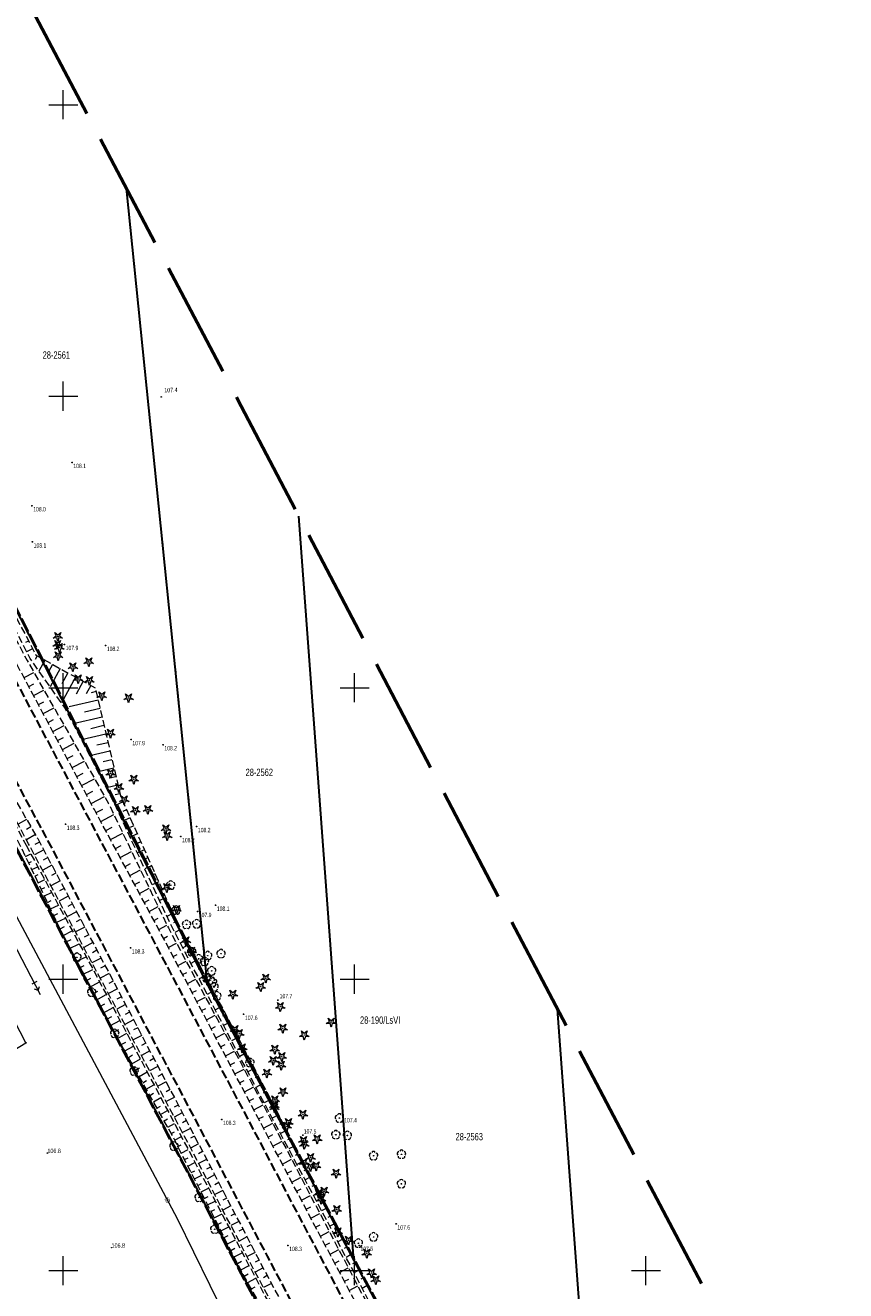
# Model space of a CAD drawing. Header units: metres. Extents: x 7529521 to 7531797, y 5723878 to 5728074.
# Tile 79 of 90: x 7529893 to 7530034, y 5727347 to 5727564. Entities that reach past the tile are written whole.
import ezdxf
from ezdxf.enums import TextEntityAlignment as Align

# ---------------------------------------------------------------- set-up
doc = ezdxf.new("R2010")
doc.units = ezdxf.units.M
for name, pattern in [('11', [3, 2.5, -0.5]), ('4_SUPE_01', [0]), ('4_SUPT_01', [0]), ('GDE', [0]), ('GUK', [2, 1.5, -0.5]), ('GUZ', [1, 0.5, -0.5]), ('L_0_05', [1.75, 1.25, -0.5]), ('L_0_06', [2, 1.5, -0.5]), ('L_0_09', [2.5, 2, -0.5])]:
    doc.linetypes.add(name, pattern=pattern)
doc.layers.get('0').update_dxf_attribs({"color": 252})
for name, color, linetype, lineweight in [('Dzialki', 80, 'GDE', 30), ('jezdnia', 252, 'L_0_06', 18), ('k', 252, 'Continuous', 18), ('Kontury', 252, 'GUK', 18), ('MPZP', 130, '11', 40), ('Numery_dzialek', 80, 'Continuous', 30), ('Numery_konturow', 252, 'Continuous', 13), ('OBOP_T_1', 74, 'Continuous', 18), ('RTPW_T_0', 252, 'Continuous', 15), ('skarpa nieumocniona', 252, 'L_0_05', 18), ('SUPE_L_1', 240, '4_SUPE_01', 18), ('SUPT_E_T_0', 30, 'Continuous', 15), ('SUPT_L_0', 30, '4_SUPT_01', 18), ('SUTE_T_0', 240, 'Continuous', 18), ('Uzytki', 252, 'GUZ', 18), ('wysokosci_naturalne', 7, 'Continuous', 18)]:
    doc.layers.add(name, color=color, linetype=linetype, lineweight=lineweight)
doc.layers.add('zakres', color=7, linetype='L_0_09', lineweight=50, true_color=0xff05ff)
doc.styles.get("Standard").update_dxf_attribs({"font": 'arial.ttf'})

# ---------------------------------------------------------------- blocks, each defined once
blk = doc.blocks.new('2_OBOP02_01')
at = {"linetype": 'Continuous'}
blk.add_circle((0, 0), 0.045, dxfattribs=at)
for centre, start, end in [((-0.36, 0.12), 102.1445, 221.86), ((0, 0.38), 30.1401, 149.8599), ((0.36, 0.12), 318.14, 77.8555), ((-0.22, -0.3), 174.1482, 293.8542), ((0.22, -0.3), 246.1458, 5.8518)]:
    blk.add_arc(centre, 0.375, start, end, dxfattribs=at)
blk = doc.blocks.new('2_RTPW01')
at = {"linetype": 'Continuous'}
blk.add_circle((0, 0), 0.045, dxfattribs=at)
blk = doc.blocks.new('4_SUPS01_03')
at = {"linetype": 'Continuous'}
blk.add_circle((0, 0), 0.0625, dxfattribs=at)
blk = doc.blocks.new('OBOP01_01')
at = {"linetype": 'Continuous', "lineweight": 18}
blk.add_hatch(color=0, dxfattribs=at).paths.add_polyline_path([(0, -0.1, 1), (0, 0.1, 1)])
at = {"color": 0, "linetype": 'Continuous', "lineweight": 18, "flags": 128}
blk.add_lwpolyline([(0, -1.74), (-0.35, -0.48), (-1.65, -0.54), (-0.57, 0.18), (-1.02, 1.4), (0, 0.6), (1.02, 1.4), (0.57, 0.18), (1.65, -0.54), (0.35, -0.48), (0, -1.74)], dxfattribs=at)
at = {"color": 0, "linetype": 'Continuous', "lineweight": 18}
blk.add_circle((0, 0), 0.1, dxfattribs=at)
blk = doc.blocks.new('OBOP02_01')
at = {"linetype": 'Continuous', "lineweight": 18}
blk.add_hatch(color=0, dxfattribs=at).paths.add_polyline_path([(0, -0.1, 1), (0, 0.1, 1)])
at = {"color": 0, "linetype": 'Continuous', "lineweight": 18}
blk.add_circle((0, 0), 0.1, dxfattribs=at)
for centre, radius, start, end in [((-0.77, 0.25), 0.7, 101.6336, 222.6627), ((0, 0.8), 0.7, 29.8459, 150.1541), ((0.77, 0.25), 0.7, 317.3373, 78.3664), ((-0.46, -0.64), 0.71, 174.3693, 292.5572), ((0.46, -0.64), 0.71, 247.4428, 5.6307)]:
    blk.add_arc(centre, radius, start, end, dxfattribs=at)
blk = doc.blocks.new('RTPW01')
at = {"linetype": 'Continuous', "lineweight": 13}
blk.add_hatch(color=0, dxfattribs=at).paths.add_polyline_path([(0, -0.09, 1), (0, 0.09, 1)])
at = {"color": 0, "linetype": 'Continuous', "lineweight": 13}
blk.add_circle((0, 0), 0.0906, dxfattribs=at)

msp = doc.modelspace()

# ---------------------------------------------------------------- linework, layer by layer
at = {"layer": 'Dzialki'}
for p, q in [((7529924.75, 5727399.03), (7529910.83, 5727535.67)), ((7529949.89, 5727351.73), (7529940.44, 5727479.43)), ((7529885.83, 5727475.19), (7529924.75, 5727399.03)), ((7530026.26, 5727168.86), (7529883.55, 5727438.51)), ((7529924.75, 5727399.03), (7529949.89, 5727351.73)), ((7529994.15, 5727268.45), (7529984.8, 5727394.87)), ((7529949.89, 5727351.73), (7529994.15, 5727268.45))]:
    msp.add_line(p, q, dxfattribs=at)
at = {"layer": 'jezdnia', "color": 251, "lineweight": 30, "flags": 128}
for points in [[(7530249.74, 5726774.91), (7530238.97, 5726795.03), (7530227.73, 5726816.2), (7530211.17, 5726847.69), (7530209.64, 5726850.47), (7530207.76, 5726854.05), (7530192.02, 5726883.78), (7530183.97, 5726898.95), (7530171.46, 5726922.68), (7530157.86, 5726948.23), (7530144.92, 5726972.76), (7530131.87, 5726997.33), (7530119.38, 5727020.86), (7530101.01, 5727055.65), (7530091.95, 5727072.8), (7530088.26, 5727079.82), (7530081.04, 5727093.4), (7530069.61, 5727115.07), (7530057.57, 5727137.9), (7530044.71, 5727162.33), (7530031.59, 5727187.1), (7530018.34, 5727212.06), (7530007.67, 5727232.32), (7529994.99, 5727256.31), (7529991.76, 5727262.47), (7529988.37, 5727268.84), (7529980.42, 5727283.93), (7529967.15, 5727308.88), (7529954.85, 5727332.14), (7529942.09, 5727356.32), (7529930.86, 5727377.61), (7529915.18, 5727407.25), (7529903.89, 5727428.55), (7529894.26, 5727446.69), (7529880.14, 5727473.23)], [(7530242.27, 5726771.9), (7530231.79, 5726791.68), (7530220.68, 5726812.63), (7530202.29, 5726847.46), (7530185.04, 5726879.79), (7530176.71, 5726895.54), (7530164.42, 5726918.67), (7530150.89, 5726944.21), (7530137.74, 5726969.2), (7530124.84, 5726993.45), (7530112.58, 5727016.63), (7530108.22, 5727024.86), (7530105.48, 5727030.02), (7530093.95, 5727051.8), (7530073.89, 5727089.79), (7530062.53, 5727111.3), (7530050.49, 5727134.16), (7530037.72, 5727158.24), (7530024.4, 5727183.4), (7530011.32, 5727208.1), (7530000.48, 5727228.7), (7529987.91, 5727252.49), (7529973.3, 5727280.18), (7529960.06, 5727305.23), (7529947.76, 5727328.46), (7529935.05, 5727352.46), (7529923.63, 5727374.14), (7529908.05, 5727403.56), (7529896.96, 5727424.57), (7529891.02, 5727435.64), (7529887.4, 5727442.66), (7529880.11, 5727456.35), (7529873.09, 5727469.59)]]:
    msp.add_lwpolyline(points, dxfattribs=at)
at = {"layer": 'k', "linetype": 'Continuous', "lineweight": 18, "flags": 128}
for points in [[(7529900, 5727547.5), (7529900, 5727552.5)], [(7529897.5, 5727550), (7529902.5, 5727550)], [(7529900, 5727497.5), (7529900, 5727502.5)], [(7529897.5, 5727500), (7529902.5, 5727500)], [(7529900, 5727447.5), (7529900, 5727452.5)], [(7529950, 5727447.5), (7529950, 5727452.5)], [(7529897.5, 5727450), (7529902.5, 5727450)], [(7529947.5, 5727450), (7529952.5, 5727450)], [(7529900, 5727397.5), (7529900, 5727402.5)], [(7529950, 5727397.5), (7529950, 5727402.5)], [(7529897.5, 5727400), (7529902.5, 5727400)], [(7529947.5, 5727400), (7529952.5, 5727400)], [(7529900, 5727347.5), (7529900, 5727352.5)], [(7529950, 5727347.5), (7529950, 5727352.5)], [(7530000, 5727347.5), (7530000, 5727352.5)], [(7529897.5, 5727350), (7529902.5, 5727350)], [(7529947.5, 5727350), (7529952.5, 5727350)], [(7529997.5, 5727350), (7530002.5, 5727350)]]:
    msp.add_lwpolyline(points, dxfattribs=at)
at = {"layer": 'Kontury'}
for p, q in [((7529910.83, 5727535.67), (7529924.75, 5727399.03)), ((7529933.55, 5727344.03), (7529883.55, 5727438.51)), ((7529924.75, 5727399.03), (7529949.89, 5727351.73)), ((7529949.89, 5727351.73), (7529994.15, 5727268.45))]:
    msp.add_line(p, q, dxfattribs=at)
at = {"layer": 'MPZP'}
for points in [[(7529734, 5727757.72), (7529748.65, 5727733.92), (7529757.94, 5727716.34), (7529815.49, 5727609.14), (7529862.66, 5727519.93), (7529885.94, 5727475.22), (7529924.91, 5727399.13), (7529950.08, 5727351.58), (7529994.41, 5727268.31), (7530012.9, 5727233.03), (7530025.43, 5727235.53), (7530024.85, 5727266.42), (7530016.16, 5727335.1)], [(7529930.79, 5727330.98), (7529938.19, 5727335.09), (7529919.77, 5727369.93), (7529878.96, 5727446.93), (7529849.38, 5727502.63), (7529826.25, 5727546.7), (7529777.19, 5727639.72), (7529755.11, 5727681.97)]]:
    msp.add_lwpolyline(points, dxfattribs=at)
at = {"layer": 'skarpa nieumocniona', "color": 252, "lineweight": 18, "flags": 128}
for points in [[(7529990.75, 5727270.8), (7529991.1, 5727269.58), (7529989.76, 5727269.69), (7529981.66, 5727284.96), (7529968.42, 5727309.6), (7529956.4, 5727332.85), (7529943.52, 5727357.04), (7529932.32, 5727378.32), (7529916.68, 5727408.01), (7529905.34, 5727429.09), (7529892.28, 5727453.58), (7529881.53, 5727473.69), (7529883.15, 5727474.73), (7529893.81, 5727454.64), (7529907.78, 5727430.14), (7529918.04, 5727408.78), (7529933.92, 5727379.2), (7529945, 5727357.97), (7529957.9, 5727333.39), (7529969.96, 5727310.55), (7529983.13, 5727285.64)], [(7529983.44, 5727285.94), (7529970.26, 5727310.78), (7529958.27, 5727333.6), (7529945.5, 5727358.1), (7529934.19, 5727379.3), (7529918.55, 5727409.13), (7529908.61, 5727430.49), (7529900.32, 5727446.49), (7529894.3, 5727455), (7529884.03, 5727475.04), (7529885.98, 5727473.4), (7529895.32, 5727455.57), (7529905.48, 5727449.97), (7529909.83, 5727431.37), (7529919.57, 5727409.58), (7529935.25, 5727380.05), (7529946.47, 5727357.96), (7529959.36, 5727334.18), (7529971.16, 5727311.05), (7529985.14, 5727286.83), (7529992.81, 5727270.94), (7529992.09, 5727270.12), (7529991.34, 5727270.99)], [(7529893.62, 5727423.01), (7529905.03, 5727401.81), (7529919.97, 5727373.58), (7529931.87, 5727350.91), (7529944.62, 5727326.72), (7529956.98, 5727303.5), (7529970.14, 5727278.63), (7529984.72, 5727250.64), (7529997.32, 5727227.36), (7530008.61, 5727206.09), (7530021.21, 5727181.97), (7530034.96, 5727156.39), (7530047.53, 5727132.51), (7530059.48, 5727109.73), (7530070.64, 5727088.27), (7530090.89, 5727050.03), (7530101.65, 5727028.35), (7530101.41, 5727027.38), (7530100.31, 5727029.44), (7530089.93, 5727049.43), (7530069.8, 5727087.74), (7530058.45, 5727109.15), (7530046.1, 5727131.89), (7530034.11, 5727155.85), (7530019.93, 5727181.53), (7530007.42, 5727205.34), (7529995.44, 5727227.41), (7529983.61, 5727250.06), (7529969.01, 5727278.5), (7529955.89, 5727303.01), (7529943.76, 5727326.51), (7529930.51, 5727350.04), (7529918.58, 5727373.45), (7529903.32, 5727400.53), (7529892.77, 5727422.66), (7529886.54, 5727434.33), (7529887.02, 5727434.73), (7529887.76, 5727434.07)], [(7529895.61, 5727424.12), (7529906.99, 5727402.7), (7529922.29, 5727373.53), (7529933.54, 5727351.9), (7529946.4, 5727327.87), (7529958.63, 5727304.49), (7529971.78, 5727279.42), (7529986.51, 5727251.6), (7529999.11, 5727228.18), (7530010.23, 5727207.17), (7530023.05, 5727182.83), (7530036.72, 5727157.41), (7530049.25, 5727133.51), (7530061.15, 5727110.67), (7530072.48, 5727089.25), (7530092.63, 5727051.03), (7530103.79, 5727029.91), (7530104.03, 5727028.79), (7530102.47, 5727028.89), (7530091.22, 5727050.24), (7530071, 5727088.57), (7530059.88, 5727109.85), (7530047.8, 5727132.76), (7530035.27, 5727156.66), (7530021.63, 5727182.11), (7530008.98, 5727206.48), (7529997.77, 5727227.51), (7529985.05, 5727251.09), (7529970.43, 5727278.88), (7529957.4, 5727303.71), (7529945.12, 5727327.13), (7529932.24, 5727351.06), (7529920.55, 5727373.54), (7529905.36, 5727402.01), (7529894.06, 5727423.19), (7529888.05, 5727434.42), (7529887.99, 5727435.31), (7529889.02, 5727435.54)]]:
    msp.add_lwpolyline(points, close=True, dxfattribs=at)
at = {"layer": 'skarpa nieumocniona', "color": 252, "linetype": 'Continuous', "lineweight": 18, "flags": 128}
for points in [[(7529894.05, 5727458.01), (7529893.54, 5727457.75)], [(7529894.74, 5727456.68), (7529893.72, 5727456.15)], [(7529895.54, 5727455.45), (7529895.2, 5727454.84)], [(7529896.85, 5727454.73), (7529895.82, 5727452.86)], [(7529898.17, 5727454), (7529897.47, 5727452.75)], [(7529893.27, 5727451.73), (7529894.96, 5727452.63)], [(7529899.48, 5727453.28), (7529897.74, 5727450.14)], [(7529902.11, 5727451.83), (7529899.67, 5727447.41)], [(7529900.79, 5727452.55), (7529899.75, 5727450.66)], [(7529894.09, 5727450.19), (7529894.96, 5727450.65)], [(7529894.92, 5727448.64), (7529896.69, 5727449.59)], [(7529903.42, 5727451.1), (7529902.21, 5727448.91)], [(7529904.73, 5727450.38), (7529903.94, 5727448.94)], [(7529905.62, 5727449.34), (7529904.78, 5727449.14)], [(7529895.74, 5727447.1), (7529896.65, 5727447.58)], [(7529905.97, 5727447.87), (7529900.99, 5727446.71)], [(7529896.56, 5727445.55), (7529898.42, 5727446.55)], [(7529906.65, 5727444.95), (7529901.71, 5727443.8)], [(7529906.31, 5727446.41), (7529903.65, 5727445.79)], [(7529897.39, 5727444.01), (7529898.34, 5727444.52)], [(7529898.21, 5727442.47), (7529900.16, 5727443.5)], [(7529906.99, 5727443.49), (7529904.71, 5727442.96)], [(7529899.04, 5727440.92), (7529900.03, 5727441.45)], [(7529907.33, 5727442.03), (7529903.14, 5727441.05)], [(7529899.86, 5727439.38), (7529901.89, 5727440.46)], [(7529908.02, 5727439.11), (7529904.56, 5727438.3)], [(7529907.68, 5727440.57), (7529905.76, 5727440.12)], [(7529900.68, 5727437.83), (7529901.72, 5727438.39)], [(7529901.51, 5727436.29), (7529903.63, 5727437.42)], [(7529908.36, 5727437.65), (7529906.82, 5727437.29)], [(7529902.33, 5727434.74), (7529903.41, 5727435.32)], [(7529903.15, 5727433.2), (7529905.36, 5727434.38)], [(7529908.7, 5727436.19), (7529905.99, 5727435.55)], [(7529909.05, 5727434.73), (7529907.87, 5727434.46)], [(7529903.98, 5727431.66), (7529905.1, 5727432.26)], [(7529909.39, 5727433.27), (7529907.41, 5727432.81)], [(7529904.8, 5727430.11), (7529907.09, 5727431.34)], [(7529910.26, 5727430.41), (7529908.92, 5727429.82)], [(7529909.73, 5727431.81), (7529908.93, 5727431.62)], [(7529905.62, 5727428.57), (7529906.78, 5727429.19)], [(7529906.45, 5727427.03), (7529908.69, 5727428.23)], [(7529911.48, 5727427.67), (7529910.19, 5727427.1)], [(7529910.87, 5727429.04), (7529910.21, 5727428.75)], [(7529893.71, 5727427.41), (7529892.26, 5727426.57)], [(7529894.46, 5727426.11), (7529893.71, 5727425.68)], [(7529907.28, 5727425.49), (7529908.37, 5727426.07)], [(7529912.1, 5727426.3), (7529911.46, 5727426.02)], [(7529895.21, 5727424.81), (7529893.67, 5727423.93)], [(7529895.94, 5727423.5), (7529895.14, 5727423.08)], [(7529908.11, 5727423.94), (7529910.21, 5727425.07)], [(7529912.71, 5727424.94), (7529911.46, 5727424.38)], [(7529913.32, 5727423.57), (7529912.7, 5727423.29)], [(7529893.53, 5727421.07), (7529894.43, 5727421.49)], [(7529896.64, 5727422.18), (7529895.06, 5727421.34)], [(7529908.94, 5727422.4), (7529909.95, 5727422.95)], [(7529909.77, 5727420.86), (7529911.73, 5727421.92)], [(7529913.93, 5727422.2), (7529912.72, 5727421.66)], [(7529894.07, 5727419.94), (7529894.55, 5727420.16)], [(7529894.61, 5727418.81), (7529895.62, 5727419.29)], [(7529898.05, 5727419.53), (7529896.47, 5727418.69)], [(7529897.35, 5727420.85), (7529896.55, 5727420.43)], [(7529910.6, 5727419.32), (7529911.54, 5727419.83)], [(7529914.54, 5727420.83), (7529913.95, 5727420.56)], [(7529915.16, 5727419.46), (7529913.99, 5727418.93)], [(7529895.15, 5727417.68), (7529895.68, 5727417.93)], [(7529895.68, 5727416.55), (7529896.81, 5727417.09)], [(7529899.46, 5727416.88), (7529897.88, 5727416.04)], [(7529898.75, 5727418.2), (7529897.96, 5727417.78)], [(7529911.42, 5727417.78), (7529913.24, 5727418.76)], [(7529915.77, 5727418.09), (7529915.19, 5727417.83)], [(7529896.22, 5727415.42), (7529896.81, 5727415.7)], [(7529896.76, 5727414.29), (7529897.99, 5727414.88)], [(7529900.16, 5727415.55), (7529899.37, 5727415.14)], [(7529912.25, 5727416.24), (7529913.13, 5727416.71)], [(7529913.08, 5727414.7), (7529914.76, 5727415.6)], [(7529916.38, 5727416.72), (7529915.25, 5727416.21)], [(7529916.99, 5727415.35), (7529916.44, 5727415.1)], [(7529897.3, 5727413.17), (7529897.94, 5727413.47)], [(7529897.83, 5727412.04), (7529899.18, 5727412.68)], [(7529900.86, 5727414.23), (7529899.29, 5727413.39)], [(7529901.57, 5727412.91), (7529900.78, 5727412.49)], [(7529913.91, 5727413.15), (7529914.72, 5727413.59)], [(7529914.74, 5727411.61), (7529916.28, 5727412.44)], [(7529917.61, 5727413.98), (7529916.52, 5727413.49)], [(7529918.22, 5727412.61), (7529917.69, 5727412.37)], [(7529898.37, 5727410.91), (7529899.07, 5727411.24)], [(7529898.91, 5727409.78), (7529900.36, 5727410.47)], [(7529902.27, 5727411.58), (7529900.7, 5727410.75)], [(7529902.97, 5727410.26), (7529902.19, 5727409.84)], [(7529915.57, 5727410.07), (7529916.3, 5727410.47)], [(7529918.83, 5727411.24), (7529917.79, 5727410.77)], [(7529899.45, 5727408.65), (7529900.2, 5727409.01)], [(7529899.98, 5727407.52), (7529901.55, 5727408.27)], [(7529903.68, 5727408.93), (7529902.11, 5727408.1)], [(7529916.4, 5727408.53), (7529917.8, 5727409.28)], [(7529919.44, 5727409.87), (7529918.93, 5727409.64)], [(7529920.13, 5727408.54), (7529919.14, 5727408.01)], [(7529900.52, 5727406.4), (7529901.33, 5727406.78)], [(7529901.06, 5727405.27), (7529902.73, 5727406.06)], [(7529905.09, 5727406.28), (7529903.52, 5727405.45)], [(7529904.38, 5727407.61), (7529903.6, 5727407.19)], [(7529917.22, 5727406.98), (7529917.91, 5727407.35)], [(7529918.03, 5727405.44), (7529919.44, 5727406.18)], [(7529920.83, 5727407.21), (7529920.33, 5727406.95)], [(7529921.53, 5727405.89), (7529920.53, 5727405.36)], [(7529901.6, 5727404.14), (7529902.46, 5727404.55)], [(7529902.14, 5727403.01), (7529903.92, 5727403.86)], [(7529905.79, 5727404.96), (7529905.01, 5727404.54)], [(7529918.85, 5727403.89), (7529919.56, 5727404.26)], [(7529922.24, 5727404.56), (7529921.73, 5727404.29)], [(7529902.67, 5727401.88), (7529903.59, 5727402.32)], [(7529903.21, 5727400.75), (7529905.1, 5727401.66)], [(7529906.49, 5727403.63), (7529904.93, 5727402.8)], [(7529907.19, 5727402.31), (7529906.41, 5727401.9)], [(7529919.66, 5727402.34), (7529921.09, 5727403.09)], [(7529922.94, 5727403.24), (7529921.92, 5727402.7)], [(7529923.64, 5727401.91), (7529923.13, 5727401.64)], [(7529903.81, 5727399.66), (7529904.72, 5727400.17)], [(7529904.42, 5727398.57), (7529906.21, 5727399.57)], [(7529907.89, 5727400.98), (7529906.34, 5727400.17)], [(7529908.59, 5727399.65), (7529907.82, 5727399.25)], [(7529920.48, 5727400.79), (7529921.2, 5727401.17)], [(7529921.3, 5727399.24), (7529922.75, 5727400.01)], [(7529924.35, 5727400.59), (7529923.32, 5727400.04)], [(7529905.04, 5727397.48), (7529905.91, 5727397.97)], [(7529905.65, 5727396.39), (7529907.38, 5727397.36)], [(7529909.28, 5727398.32), (7529907.75, 5727397.52)], [(7529922.11, 5727397.7), (7529922.84, 5727398.08)], [(7529925.05, 5727399.26), (7529924.53, 5727398.99)], [(7529925.75, 5727397.94), (7529924.71, 5727397.38)], [(7529906.26, 5727395.3), (7529907.11, 5727395.78)], [(7529906.88, 5727394.21), (7529908.55, 5727395.15)], [(7529910.68, 5727395.66), (7529909.17, 5727394.87)], [(7529909.98, 5727396.99), (7529909.22, 5727396.59)], [(7529922.93, 5727396.15), (7529924.4, 5727396.93)], [(7529926.46, 5727396.61), (7529925.93, 5727396.33)], [(7529927.16, 5727395.29), (7529926.1, 5727394.73)], [(7529907.49, 5727393.12), (7529908.31, 5727393.58)], [(7529908.1, 5727392.03), (7529909.72, 5727392.94)], [(7529912.07, 5727393.01), (7529910.58, 5727392.22)], [(7529911.37, 5727394.34), (7529910.62, 5727393.94)], [(7529923.74, 5727394.6), (7529924.49, 5727394.99)], [(7529924.56, 5727393.05), (7529926.06, 5727393.84)], [(7529927.86, 5727393.96), (7529927.33, 5727393.68)], [(7529908.72, 5727390.94), (7529909.51, 5727391.39)], [(7529909.33, 5727389.85), (7529910.89, 5727390.73)], [(7529912.77, 5727391.68), (7529912.03, 5727391.29)], [(7529925.38, 5727391.5), (7529926.13, 5727391.9)], [(7529926.19, 5727389.96), (7529927.72, 5727390.76)], [(7529928.57, 5727392.64), (7529927.5, 5727392.07)], [(7529929.27, 5727391.31), (7529928.73, 5727391.03)], [(7529909.95, 5727388.77), (7529910.71, 5727389.2)], [(7529910.56, 5727387.68), (7529912.06, 5727388.52)], [(7529913.46, 5727390.35), (7529911.99, 5727389.58)], [(7529914.16, 5727389.02), (7529913.43, 5727388.64)], [(7529927.01, 5727388.41), (7529927.78, 5727388.81)], [(7529929.97, 5727389.99), (7529928.89, 5727389.41)], [(7529930.68, 5727388.66), (7529930.13, 5727388.38)], [(7529911.17, 5727386.59), (7529911.91, 5727387)], [(7529914.86, 5727387.69), (7529913.4, 5727386.93)], [(7529915.56, 5727386.37), (7529914.83, 5727385.99)], [(7529927.82, 5727386.86), (7529929.37, 5727387.67)], [(7529931.38, 5727387.34), (7529930.28, 5727386.76)], [(7529911.79, 5727385.5), (7529913.23, 5727386.31)], [(7529912.4, 5727384.41), (7529913.11, 5727384.81)], [(7529916.25, 5727385.04), (7529914.81, 5727384.28)], [(7529928.64, 5727385.31), (7529929.42, 5727385.72)], [(7529929.46, 5727383.76), (7529931.03, 5727384.59)], [(7529932.08, 5727386.01), (7529931.53, 5727385.72)], [(7529932.79, 5727384.69), (7529931.68, 5727384.1)], [(7529913.01, 5727383.32), (7529914.4, 5727384.1)], [(7529913.63, 5727382.23), (7529914.31, 5727382.61)], [(7529916.95, 5727383.71), (7529916.23, 5727383.33)], [(7529917.65, 5727382.38), (7529916.23, 5727381.64)], [(7529930.27, 5727382.21), (7529931.06, 5727382.63)], [(7529933.49, 5727383.37), (7529932.93, 5727383.07)], [(7529934.19, 5727382.04), (7529933.07, 5727381.44)], [(7529914.24, 5727381.14), (7529915.57, 5727381.89)], [(7529914.85, 5727380.05), (7529915.5, 5727380.42)], [(7529918.34, 5727381.05), (7529917.64, 5727380.68)], [(7529931.09, 5727380.67), (7529932.68, 5727381.51)], [(7529934.9, 5727380.72), (7529934.33, 5727380.42)], [(7529915.47, 5727378.96), (7529916.74, 5727379.68)], [(7529916.08, 5727377.88), (7529916.7, 5727378.23)], [(7529919.04, 5727379.72), (7529917.64, 5727378.99)], [(7529919.74, 5727378.4), (7529919.04, 5727378.03)], [(7529931.9, 5727379.12), (7529932.71, 5727379.54)], [(7529932.72, 5727377.57), (7529934.33, 5727378.42)], [(7529935.59, 5727379.38), (7529934.46, 5727378.81)], [(7529936.27, 5727378.05), (7529935.71, 5727377.77)], [(7529916.69, 5727376.79), (7529917.91, 5727377.47)], [(7529917.31, 5727375.7), (7529917.9, 5727376.03)], [(7529920.43, 5727377.07), (7529919.05, 5727376.34)], [(7529921.13, 5727375.74), (7529920.44, 5727375.38)], [(7529933.53, 5727376.02), (7529934.34, 5727376.44)], [(7529936.95, 5727376.71), (7529935.87, 5727376.16)], [(7529917.92, 5727374.61), (7529919.08, 5727375.26)], [(7529918.54, 5727373.52), (7529919.1, 5727373.84)], [(7529921.83, 5727374.41), (7529920.46, 5727373.7)], [(7529934.35, 5727374.47), (7529935.95, 5727375.32)], [(7529935.16, 5727372.92), (7529935.96, 5727373.34)], [(7529937.63, 5727375.37), (7529937.1, 5727375.1)], [(7529938.31, 5727374.03), (7529937.28, 5727373.51)], [(7529919.11, 5727372.41), (7529920.27, 5727373)], [(7529919.67, 5727371.29), (7529920.26, 5727371.59)], [(7529922.52, 5727373.08), (7529921.84, 5727372.73)], [(7529923.21, 5727371.75), (7529921.85, 5727371.04)], [(7529935.98, 5727371.38), (7529937.57, 5727372.21)], [(7529938.99, 5727372.7), (7529938.49, 5727372.44)], [(7529939.66, 5727371.36), (7529938.69, 5727370.87)], [(7529920.24, 5727370.18), (7529921.44, 5727370.79)], [(7529920.81, 5727369.07), (7529921.41, 5727369.37)], [(7529923.91, 5727370.42), (7529923.22, 5727370.06)], [(7529924.6, 5727369.09), (7529923.23, 5727368.38)], [(7529936.79, 5727369.83), (7529937.59, 5727370.24)], [(7529937.61, 5727368.28), (7529939.19, 5727369.11)], [(7529940.34, 5727370.02), (7529939.87, 5727369.78)], [(7529921.38, 5727367.95), (7529922.6, 5727368.58)], [(7529921.94, 5727366.84), (7529922.56, 5727367.15)], [(7529925.29, 5727367.76), (7529924.61, 5727367.4)], [(7529938.42, 5727366.73), (7529939.21, 5727367.14)], [(7529941.02, 5727368.69), (7529940.1, 5727368.22)], [(7529941.7, 5727367.35), (7529941.26, 5727367.12)], [(7529922.51, 5727365.73), (7529923.76, 5727366.36)], [(7529923.08, 5727364.61), (7529923.71, 5727364.93)], [(7529925.98, 5727366.43), (7529924.62, 5727365.72)], [(7529926.67, 5727365.1), (7529925.99, 5727364.74)], [(7529939.24, 5727365.18), (7529940.81, 5727366.01)], [(7529942.38, 5727366.01), (7529941.51, 5727365.57)], [(7529943.06, 5727364.67), (7529942.64, 5727364.46)], [(7529923.65, 5727363.5), (7529924.92, 5727364.15)], [(7529924.21, 5727362.38), (7529924.86, 5727362.71)], [(7529927.37, 5727363.77), (7529926, 5727363.06)], [(7529940.05, 5727363.63), (7529940.83, 5727364.04)], [(7529940.87, 5727362.08), (7529942.43, 5727362.9)], [(7529943.74, 5727363.34), (7529942.93, 5727362.92)], [(7529924.78, 5727361.27), (7529926.08, 5727361.93)], [(7529925.35, 5727360.16), (7529926.01, 5727360.49)], [(7529928.06, 5727362.44), (7529927.38, 5727362.08)], [(7529928.75, 5727361.11), (7529927.39, 5727360.39)], [(7529941.68, 5727360.54), (7529942.46, 5727360.94)], [(7529944.42, 5727362), (7529944.03, 5727361.8)], [(7529945.1, 5727360.66), (7529944.34, 5727360.27)], [(7529925.92, 5727359.04), (7529927.25, 5727359.72)], [(7529926.49, 5727357.93), (7529927.16, 5727358.27)], [(7529929.44, 5727359.77), (7529928.76, 5727359.42)], [(7529930.14, 5727358.44), (7529928.77, 5727357.73)], [(7529942.5, 5727358.99), (7529944.04, 5727359.8)], [(7529945.78, 5727359.32), (7529945.41, 5727359.14)], [(7529927.05, 5727356.82), (7529928.41, 5727357.51)], [(7529927.62, 5727355.7), (7529928.3, 5727356.05)], [(7529930.83, 5727357.11), (7529930.15, 5727356.76)], [(7529943.31, 5727357.44), (7529944.08, 5727357.84)], [(7529944.13, 5727355.89), (7529945.66, 5727356.71)], [(7529946.46, 5727357.99), (7529945.74, 5727357.62)], [(7529947.17, 5727356.67), (7529946.81, 5727356.47)], [(7529928.19, 5727354.59), (7529929.57, 5727355.29)], [(7529928.76, 5727353.47), (7529929.45, 5727353.83)], [(7529931.52, 5727355.78), (7529930.16, 5727355.07)], [(7529932.21, 5727354.45), (7529931.53, 5727354.1)], [(7529944.96, 5727354.35), (7529945.72, 5727354.75)], [(7529947.89, 5727355.35), (7529947.14, 5727354.95)], [(7529948.6, 5727354.03), (7529948.22, 5727353.82)], [(7529929.32, 5727352.36), (7529930.73, 5727353.08)], [(7529929.89, 5727351.25), (7529930.6, 5727351.61)], [(7529932.91, 5727353.12), (7529931.54, 5727352.41)], [(7529933.6, 5727351.79), (7529932.92, 5727351.43)], [(7529945.78, 5727352.8), (7529947.29, 5727353.61)], [(7529946.6, 5727351.26), (7529947.35, 5727351.66)], [(7529949.32, 5727352.71), (7529948.53, 5727352.28)], [(7529930.46, 5727350.13), (7529931.89, 5727350.86)], [(7529934.31, 5727350.47), (7529932.95, 5727349.74)], [(7529947.42, 5727349.71), (7529948.91, 5727350.51)], [(7529950.03, 5727351.39), (7529949.63, 5727351.17)], [(7529950.75, 5727350.07), (7529949.92, 5727349.62)], [(7529931.07, 5727349.04), (7529931.76, 5727349.43)], [(7529931.68, 5727347.95), (7529933.03, 5727348.71)], [(7529935.01, 5727349.15), (7529934.34, 5727348.78)], [(7529935.72, 5727347.82), (7529934.37, 5727347.1)], [(7529948.25, 5727348.17), (7529948.99, 5727348.56)], [(7529949.07, 5727346.62), (7529950.54, 5727347.41)], [(7529951.46, 5727348.76), (7529951.04, 5727348.52)], [(7529952.18, 5727347.44), (7529951.3, 5727346.96)], [(7529932.3, 5727346.86), (7529932.95, 5727347.23)]]:
    msp.add_lwpolyline(points, dxfattribs=at)
at = {"layer": 'SUPE_L_1', "linetype": '4_SUPE_01'}
for p, q in [((7529896.11, 5727397.29), (7529891.36, 5727406.49)), ((7529893.59, 5727389.09), (7529885.37, 5727404.89)), ((7529895.48, 5727399.61), (7529894.59, 5727399.15)), ((7529895.72, 5727398.06), (7529895.05, 5727398.26)), ((7529895.72, 5727398.06), (7529895.94, 5727398.72)), ((7529869.16, 5727374.3), (7529893.59, 5727389.09))]:
    msp.add_line(p, q, dxfattribs=at)
at = {"layer": 'SUPT_L_0', "linetype": '4_SUPT_01'}
for p, q in [((7529919.59, 5727358.89), (7529872.44, 5727447.41)), ((7529937.36, 5727322.8), (7529919.59, 5727358.89))]:
    msp.add_line(p, q, dxfattribs=at)
at = {"layer": 'Uzytki'}
for p, q in [((7529924.75, 5727399.03), (7529885.83, 5727475.19)), ((7529883.55, 5727438.51), (7529933.55, 5727344.03)), ((7529994.15, 5727268.45), (7529924.75, 5727399.03))]:
    msp.add_line(p, q, dxfattribs=at)
at = {"layer": 'wysokosci_naturalne', "color": 252}
for p in [(7529901.51, 5727488.64), (7529894.63, 5727481.22), (7529894.71, 5727475.02), (7529900.19, 5727457.41), (7529907.26, 5727457.26), (7529911.64, 5727441.1), (7529917.13, 5727440.22), (7529900.4, 5727426.58), (7529922.89, 5727426.18), (7529920.17, 5727424.45), (7529926.14, 5727412.69), (7529923.05, 5727411.61), (7529911.56, 5727405.37), (7529936.84, 5727396.42), (7529930.96, 5727393.97), (7529927.19, 5727375.94), (7529948, 5727376.41), (7529941.14, 5727373.27), (7529957.13, 5727358.01), (7529938.56, 5727354.33), (7529950.79, 5727354.32)]:
    msp.add_point(p, dxfattribs=at)
at = {"layer": 'zakres', "color": 210, "lineweight": 50, "ltscale": 10}
msp.add_lwpolyline([(7530152.66, 5726824.25), (7529893.98, 5727312.41), (7529655.25, 5727765.72), (7529520.83, 5728019.58), (7529624.44, 5728074.21), (7529680.51, 5727967.68), (7529859.76, 5727632.54), (7529930.53, 5727498.32), (7530038.61, 5727292.3), (7530118.22, 5727141.23), (7530175.57, 5727034.73), (7530261.4, 5726875.73), (7530322.6, 5726755.46)], dxfattribs=at)

# ---------------------------------------------------------------- block references
at = {"color": 74, "linetype": 'Continuous', "xscale": 0.5, "yscale": 0.5, "zscale": 0.5}
for name, p in [('OBOP01_01', (7529899.04, 5727457.42)), ('OBOP01_01', (7529899.07, 5727458.79)), ('OBOP01_01', (7529899.13, 5727455.47)), ('OBOP01_01', (7529899.33, 5727456.88)), ('OBOP01_01', (7529901.65, 5727453.59)), ('OBOP01_01', (7529904.37, 5727454.44)), ('OBOP01_01', (7529902.54, 5727451.51)), ('OBOP01_01', (7529904.49, 5727451.24)), ('OBOP01_01', (7529906.6, 5727448.6)), ('OBOP01_01', (7529911.21, 5727448.25)), ('OBOP01_01', (7529908.09, 5727442.16)), ('OBOP01_01', (7529908.11, 5727435.3)), ('OBOP01_01', (7529912.09, 5727434.29)), ('OBOP01_01', (7529909.56, 5727432.85)), ('OBOP01_01', (7529910.47, 5727430.76)), ('OBOP01_01', (7529914.52, 5727429.1)), ('OBOP01_01', (7529912.37, 5727428.95)), ('OBOP01_01', (7529917.61, 5727425.8)), ('OBOP01_01', (7529917.84, 5727424.58)), ('OBOP02_01', (7529918.45, 5727416.11)), ('OBOP01_01', (7529917.75, 5727415.7)), ('OBOP01_01', (7529919.43, 5727411.94)), ('OBOP02_01', (7529919.37, 5727411.82)), ('OBOP02_01', (7529922.88, 5727409.48)), ('OBOP02_01', (7529921.16, 5727409.39)), ('OBOP01_01', (7529921.04, 5727406.59)), ('OBOP01_01', (7529922.02, 5727404.82)), ('OBOP02_01', (7529922.05, 5727404.68)), ('OBOP02_01', (7529923.23, 5727403.49)), ('OBOP02_01', (7529924.25, 5727403.04)), ('OBOP02_01', (7529924.79, 5727404.03)), ('OBOP02_01', (7529927.08, 5727404.37)), ('OBOP02_01', (7529925.47, 5727401.42)), ('OBOP02_01', (7529924.55, 5727400.23)), ('OBOP02_01', (7529925.24, 5727399.85)), ('OBOP02_01', (7529925.62, 5727399.49)), ('OBOP02_01', (7529925.88, 5727398.65)), ('OBOP01_01', (7529933.88, 5727398.72)), ('OBOP01_01', (7529934.74, 5727400.18)), ('OBOP02_01', (7529926.35, 5727397.12)), ('OBOP01_01', (7529929.12, 5727397.39)), ('OBOP01_01', (7529937.25, 5727395.28)), ('OBOP01_01', (7529945.96, 5727392.64)), ('OBOP01_01', (7529929.45, 5727391.36)), ('OBOP01_01', (7529930.21, 5727390.65)), ('OBOP01_01', (7529937.67, 5727391.57)), ('OBOP01_01', (7529941.37, 5727390.43)), ('OBOP01_01', (7529930.72, 5727388.19)), ('OBOP01_01', (7529936.29, 5727387.96)), ('OBOP02_01', (7529932.03, 5727385.68)), ('OBOP01_01', (7529936.03, 5727386.05)), ('OBOP01_01', (7529937.49, 5727386.71)), ('OBOP01_01', (7529934.95, 5727383.87)), ('OBOP01_01', (7529937.39, 5727385.21)), ('OBOP01_01', (7529936.31, 5727379.31)), ('OBOP01_01', (7529937.71, 5727380.66)), ('OBOP01_01', (7529936.23, 5727378.27)), ('OBOP01_01', (7529936.25, 5727377.94)), ('OBOP01_01', (7529938.64, 5727375.38)), ('OBOP01_01', (7529941.13, 5727376.81)), ('OBOP02_01', (7529947.39, 5727376.17)), ('OBOP01_01', (7529938.37, 5727374.76)), ('OBOP02_01', (7529946.78, 5727373.32)), ('OBOP02_01', (7529948.76, 5727373.19)), ('OBOP01_01', (7529941.22, 5727372.31)), ('OBOP01_01', (7529941.37, 5727371.65)), ('OBOP01_01', (7529943.59, 5727372.59)), ('OBOP01_01', (7529941.28, 5727368.52)), ('OBOP01_01', (7529942.45, 5727369.4)), ('OBOP01_01', (7529942.44, 5727369.4)), ('OBOP02_01', (7529953.25, 5727369.71)), ('OBOP02_01', (7529958.04, 5727369.95)), ('OBOP01_01', (7529942.45, 5727367.82)), ('OBOP01_01', (7529943.38, 5727367.94)), ('OBOP01_01', (7529946.81, 5727366.7)), ('OBOP02_01', (7529958.03, 5727364.89)), ('OBOP01_01', (7529943.8, 5727363.24)), ('OBOP01_01', (7529944.25, 5727362.24)), ('OBOP01_01', (7529944.77, 5727363.63)), ('OBOP01_01', (7529946.94, 5727360.47)), ('OBOP01_01', (7529947.11, 5727356.63)), ('OBOP02_01', (7529953.25, 5727355.78)), ('OBOP01_01', (7529948.96, 5727355.22)), ('OBOP02_01', (7529950.65, 5727354.7)), ('OBOP01_01', (7529952.08, 5727352.98)), ('OBOP01_01', (7529952.91, 5727349.6)), ('OBOP01_01', (7529953.63, 5727348.42))]:
    msp.add_blockref(name, p, dxfattribs=at)
at = {"layer": 'OBOP_T_1', "color": 74}
for p in [(7529902.33, 5727403.75), (7529904.89, 5727397.75), (7529908.84, 5727390.68), (7529912.16, 5727384.23), (7529918.99, 5727371.33), (7529923.31, 5727362.56), (7529926, 5727357.11)]:
    msp.add_blockref('2_OBOP02_01', p, dxfattribs=at)
at = {"layer": 'RTPW_T_0'}
for p in [(7529916.81, 5727499.89), (7529897.29, 5727370.17), (7529908.3, 5727353.94)]:
    msp.add_blockref('2_RTPW01', p, dxfattribs=at)
at = {"layer": 'SUTE_T_0'}
msp.add_blockref('4_SUPS01_03', (7529893.59, 5727389.09), dxfattribs=at)
at = {"layer": 'wysokosci_naturalne', "color": 252, "linetype": 'Continuous', "xscale": 0.5, "yscale": 0.5, "zscale": 0.5}
for p in [(7529901.51, 5727488.64), (7529894.63, 5727481.22), (7529894.71, 5727475.02), (7529900.19, 5727457.41), (7529907.26, 5727457.26), (7529911.64, 5727441.1), (7529917.13, 5727440.22), (7529900.4, 5727426.58), (7529922.89, 5727426.18), (7529920.17, 5727424.45), (7529926.14, 5727412.69), (7529923.05, 5727411.61), (7529911.56, 5727405.37), (7529936.84, 5727396.42), (7529930.96, 5727393.97), (7529927.19, 5727375.94), (7529948, 5727376.41), (7529941.14, 5727373.27), (7529957.13, 5727358.01), (7529938.56, 5727354.33), (7529950.79, 5727354.32)]:
    msp.add_blockref('RTPW01', p, dxfattribs=at)

# ---------------------------------------------------------------- texts
at = {"layer": 'Numery_dzialek', "width": 0.7}
for s, p in [('28-2561', (7529896.46, 5727507.7)), ('28-2562', (7529931.29, 5727436.11)), ('28-2563', (7529967.32, 5727373.62))]:
    msp.add_text(s, height=1.26, dxfattribs=at).set_placement(p, align=Align.TOP_LEFT)
at = {"layer": 'Numery_konturow', "width": 0.7}
msp.add_text('28-190/LsVI', height=1.26, dxfattribs=at).set_placement((7529957.84, 5727393.61), align=Align.TOP_RIGHT)
at = {"layer": 'RTPW_T_0', "width": 0.7}
msp.add_text('107.4', height=0.75, rotation=1.07, dxfattribs=at).set_placement((7529917.33, 5727500.67))
for p in [(7529897.29, 5727370.17), (7529908.3, 5727353.94)]:
    msp.add_text('106.8', height=0.75, dxfattribs=at).set_placement(p)
at = {"layer": 'SUPT_E_T_0', "width": 0.7}
msp.add_text('tD', height=0.75, rotation=298.04, dxfattribs=at).set_placement((7529917.89, 5727362.08), align=Align.MIDDLE)
at = {"layer": 'wysokosci_naturalne', "color": 252, "lineweight": 15, "width": 0.66}
for s, p in [('108.1', (7529901.73, 5727487.67)), ('108.0', (7529894.85, 5727480.25)), ('108.1', (7529894.93, 5727474.04)), ('107.9', (7529900.42, 5727456.44)), ('108.2', (7529907.48, 5727456.29)), ('107.9', (7529911.86, 5727440.12)), ('108.2', (7529917.35, 5727439.25)), ('108.3', (7529900.62, 5727425.61)), ('108.2', (7529923.11, 5727425.21)), ('108.2', (7529920.39, 5727423.48)), ('108.1', (7529926.36, 5727411.72)), ('107.9', (7529923.27, 5727410.64)), ('108.3', (7529911.78, 5727404.39)), ('107.7', (7529937.15, 5727396.73)), ('107.6', (7529931.18, 5727393)), ('108.3', (7529927.42, 5727374.97)), ('107.4', (7529948.22, 5727375.44)), ('107.5', (7529941.28, 5727373.52)), ('107.6', (7529957.35, 5727357.04)), ('108.3', (7529938.78, 5727353.36)), ('107.5', (7529951.01, 5727353.35))]:
    msp.add_text(s, height=0.75, dxfattribs=at).set_placement(p)

doc.saveas('drawing.dxf')
